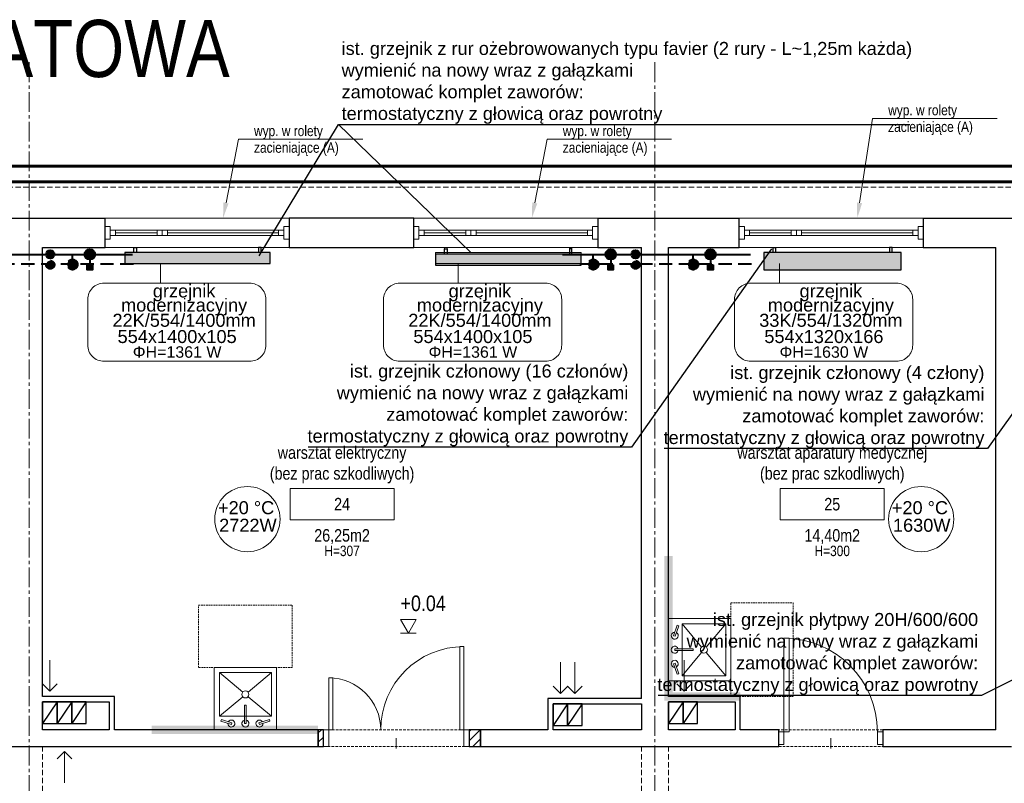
# Model space of a CAD drawing. Header units: millimetres. Extents: x 58673 to 77132, y 78327 to 116111.
# Tile 48 of 61: x 70455 to 71402, y 91438 to 92172. Entities that reach past the tile are written whole.
import ezdxf
from ezdxf import colors
from ezdxf.entities.mleader import LeaderData, LeaderLine
from ezdxf.enums import TextEntityAlignment as Align
from ezdxf.lldxf.tags import DXFTag
from ezdxf.math import Vec2, Vec3

# ---------------------------------------------------------------- set-up
doc = ezdxf.new("R2010")
doc.units = ezdxf.units.MM
doc.header["$MEASUREMENT"] = 0
for name, pattern in [('_xref_ACAD-LSN_dyspozytornia_PW_rzuty_14$0$CENTER2', [28.575, 19.05, -3.175, 3.175, -3.175]), ('_xref_ACAD-LSN_dyspozytornia_PW_rzuty_14$0$DASHED', [19.05, 12.7, -6.35]), ('_xref_ACAD-LSN_dyspozytornia_PW_rzuty_14$0$HIDDEN2', [4.7625, 3.175, -1.5875]), ('DASHED', [19.05, 12.7, -6.35])]:
    doc.linetypes.add(name, pattern=pattern)
doc.layers.get('0').update_dxf_attribs({"lineweight": 9})
doc.layers.get('Defpoints').update_dxf_attribs({"lineweight": 9})
for name, color, linetype, lineweight in [('_xref_ACAD-LSN_dyspozytornia_PW_rzuty_14$0$A drzwi aluminiowe', 250, 'Continuous', 9), ('_xref_ACAD-LSN_dyspozytornia_PW_rzuty_14$0$A drzwi płytowe', 250, 'Continuous', 9), ('_xref_ACAD-LSN_dyspozytornia_PW_rzuty_14$0$A hatch', 250, 'Continuous', 5), ('_xref_ACAD-LSN_dyspozytornia_PW_rzuty_14$0$A koty architektura', 250, 'Continuous', 9), ('_xref_ACAD-LSN_dyspozytornia_PW_rzuty_14$0$A okna wyposazenie', 250, 'Continuous', 9), ('_xref_ACAD-LSN_dyspozytornia_PW_rzuty_14$0$A okna zewnetrzne', 250, 'Continuous', 9), ('_xref_ACAD-LSN_dyspozytornia_PW_rzuty_14$0$A opis', 250, 'Continuous', 13), ('_xref_ACAD-LSN_dyspozytornia_PW_rzuty_14$0$A opis pom', 250, 'Continuous', 9), ('_xref_ACAD-LSN_dyspozytornia_PW_rzuty_14$0$A opis pom pow', 250, 'Continuous', 9), ('_xref_ACAD-LSN_dyspozytornia_PW_rzuty_14$0$A opis technologia', 250, 'Continuous', 13), ('_xref_ACAD-LSN_dyspozytornia_PW_rzuty_14$0$A widok wyżej', 250, '_xref_ACAD-LSN_dyspozytornia_PW_rzuty_14$0$DASHED', 9), ('_xref_ACAD-LSN_dyspozytornia_PW_rzuty_14$0$A wyposazenie sanitarne', 250, 'Continuous', 9), ('_xref_ACAD-LSN_dyspozytornia_PW_rzuty_14$0$A zakres', 250, 'Continuous', 13), ('_xref_ACAD-LSN_dyspozytornia_PW_rzuty_14$0$A-Wall', 250, 'Continuous', 25), ('_xref_ACAD-LSN_dyspozytornia_PW_rzuty_14$0$IS grzejniki', 8, 'Continuous', 9), ('_xref_ACAD-LSN_dyspozytornia_PW_rzuty_14$0$IS wentylacja kratki istniejace', 250, 'Continuous', 9), ('_xref_ACAD-LSN_dyspozytornia_PW_rzuty_14$0$S-Grid-Iden', 250, '_xref_ACAD-LSN_dyspozytornia_PW_rzuty_14$0$CENTER2', 9), ('FL_co_powrót', 5, 'DASHED', 40), ('FL_co_zasilanie', 1, 'Continuous', 40), ('FL_opis_co', 7, 'Continuous', 25), ('xref', 8, 'Continuous', 9)]:
    doc.layers.add(name, color=color, linetype=linetype, lineweight=lineweight)
doc.layers.add('_xref_ACAD-LSN_dyspozytornia_PW_rzuty_14$0$A fartuchy', color=250, linetype='_xref_ACAD-LSN_dyspozytornia_PW_rzuty_14$0$HIDDEN2', lineweight=18, transparency=0.3)
doc.layers.add('IS_Grzejnik_etykieta', color=7, linetype='Continuous', lineweight=5, true_color=0x000000)
doc.layers.add('IS_Room (Automatic)', color=7, linetype='Continuous', lineweight=5, true_color=0x000000)
doc.layers.add('IS_Grzejniki_Plan_rzut', color=7, linetype='SOLID', true_color=0x000000)
doc.styles.add('_xref_ACAD-LSN_dyspozytornia_PW_rzuty_14$0$Standard', font='ARIALN.TTF')
doc.styles.add('_xref_ACAD-LSN_dyspozytornia_PW_rzuty_14$0$STYL ASA', font='ARIALN.TTF')
doc.styles.add('Arial_____', font='arial.ttf')
doc.styles.get("Standard").update_dxf_attribs({"font": 'arial.ttf'})
tags = doc.linetypes.add('SOLID', pattern=[10, 10, 0]).pattern_tags.tags
tags[6:7] = [DXFTag(74, 4), DXFTag(75, 0), DXFTag(340, '0'), DXFTag(46, 0.0), DXFTag(50, 0.0), DXFTag(44, 0.0), DXFTag(45, 0.0)]
tags[4:5] = [DXFTag(74, 4), DXFTag(75, 0), DXFTag(340, '0'), DXFTag(46, 0.0), DXFTag(50, 0.0), DXFTag(44, 0.0), DXFTag(45, 0.0)]
doc.dimstyles.get("Standard").update_dxf_attribs({"dimtxt": 0.18, "dimasz": 0.18, "dimexe": 0.18, "dimexo": 0.0625, "dimgap": 0.09, "dimtad": 0, "dimtih": 1, "dimtoh": 1, "dimdec": 4, "dimzin": 0, "dimdsep": 46, "dimtxsty": 'Standard', "dimcen": 0.09, "dimadec": 0, "dimazin": 0, "dimtfac": 1, "dimtdec": 4, "dimtofl": 0, "dimtmove": 0, "dimatfit": 3, "dimfxl": 1, "dimtolj": 1, "dimtzin": 0, "dimarcsym": 0})

# ---------------------------------------------------------------- blocks, each defined once
blk = doc.blocks.new('_xref_ACAD-LSN_dyspozytornia_PW_rzuty_14$0$zlew porzadkowy 60x60')
for points in [[(30, 0), (30, -60), (-30, -60), (-30, 0)], [(-23.09, -9.91), (-12.97, -6.53), (-13.5, -4.93), (-23.63, -8.31)], [(-0.76, -23.82), (-0.76, -6), (0.93, -6), (0.93, -23.82)], [(23.09, -9.91), (12.97, -6.53), (13.5, -4.93), (23.62, -8.31)], [(25, -13), (25, -55), (-25, -55), (-25, -13)]]:
    blk.add_lwpolyline(points, close=True)
for points in [[(-16.42, -7.68, 7.861871), (-16.87, -6.06)], [(0.93, -9.24, 7.870046), (-0.76, -9.29)], [(16.87, -6.06, 7.861871), (16.42, -7.68)]]:
    blk.add_lwpolyline(points, format="xyb")
for points in [[(-25, -13), (-2.58, -31.83)], [(25, -13), (2.58, -31.83)], [(-2.58, -36.17), (-25, -55)], [(2.58, -36.17), (25, -55)]]:
    blk.add_lwpolyline(points)
blk.add_circle((0, -34), 3.38)
at = {"layer": 'Defpoints', "linetype": '_xref_ACAD-LSN_dyspozytornia_PW_rzuty_14$0$HIDDEN2', "ltscale": 0.5}
blk.add_lwpolyline([(-45, -60), (45, -60), (45, -120), (-45, -120)], close=True, dxfattribs=at)
blk = doc.blocks.new('_xref_ACAD-LSN_dyspozytornia_PW_rzuty_14$0$blok do okna')
for points in [[(28.5, 2.5), (33.5, 2.5), (33.5, -2.5), (28.5, -2.5)], [(33.5, 2.5), (38.5, 2.5), (38.5, -2.5), (33.5, -2.5)]]:
    blk.add_lwpolyline(points, close=True)
for points in [[(-78.5, 0), (28.5, 0)], [(38.5, 0), (78.5, 0)]]:
    blk.add_lwpolyline(points)
blk = doc.blocks.new('_xref_ACAD-LSN_dyspozytornia_PW_rzuty_14$0$rzedna_ARCH_UP')
at = {"color": 0, "linetype": 'ByBlock'}
blk.add_line((0.05, 0), (-0.05, 0), dxfattribs=at)
blk.add_lwpolyline([(0, 0), (0.05, 0.0866), (-0.05, 0.0866)], close=True, dxfattribs=at)
at = {"color": 0, "linetype": 'ByBlock', "style": '_xref_ACAD-LSN_dyspozytornia_PW_rzuty_14$0$STYL ASA'}
blk.add_attdef('PREFIX', text='', height=0.1, dxfattribs=at).set_placement((-0.0971, 0.1405), align=Align.RIGHT)
for tag, p in [('ELEVATION', (-0.05, 0.1405)), ('SUFFIX', (0.1279, 0))]:
    blk.add_attdef(tag, p, '', height=0.1, dxfattribs=at)
blk = doc.blocks.new('_xref_ACAD-LSN_dyspozytornia_PW_rzuty_14$0$tag wn')
blk.add_lwpolyline([(-25, -7.5), (25, -7.5), (25, 7.5), (-25, 7.5)], close=True)
at = {"style": '_xref_ACAD-LSN_dyspozytornia_PW_rzuty_14$0$STYL ASA'}
blk.add_attdef('ROOM:NO', text='', height=6, dxfattribs=at).set_placement((0, 0), align=Align.MIDDLE_CENTER)
at = {"layer": '_xref_ACAD-LSN_dyspozytornia_PW_rzuty_14$0$A opis pom pow', "style": '_xref_ACAD-LSN_dyspozytornia_PW_rzuty_14$0$STYL ASA'}
blk.add_attdef('ROOM:AREA', text='', height=6, dxfattribs=at).set_placement((0, -15), align=Align.MIDDLE_CENTER)
blk = doc.blocks.new('_xref_ACAD-LSN_dyspozytornia_PW_rzuty_14$0$środek')
blk.add_line((0, 0), (0, -10))
blk = doc.blocks.new('zawór ts')
h = blk.add_hatch(color=256)
h.paths.add_polyline_path([(5, 0, 1), (-5, 0)])
edge = h.paths.add_edge_path()
edge.add_spline(control_points=[(-3.23, -3.82), (-1.08, -3.82), (1.08, -3.82), (3.23, -3.82)], knot_values=[0.691218, 0.691218, 0.691218, 0.691218, 0.820959, 0.820959, 0.820959, 0.820959], degree=3, periodic=0)
edge.add_arc((0, 0), 5, 310.18586, 360)
edge.add_line((5, 0), (-5, 0))
edge.add_arc((0, 0), 5, 180, 229.81414)
edge = h.paths.add_edge_path()
edge.add_spline(control_points=[(3.23, -3.82), (1.08, -3.82), (-1.08, -3.82), (-3.23, -3.82)], knot_values=[0.691218, 0.691218, 0.691218, 0.691218, 0.820959, 0.820959, 0.820959, 0.820959], degree=3, periodic=0)
edge.add_arc((0, 0), 5, 229.81414, 270)
edge.add_arc((0, 0), 5, 270, 310.18586)
blk.add_hatch(color=256).paths.add_polyline_path([(2.5, -15), (2.5, -10), (-2.5, -10), (-2.5, -15)])
at = {"linetype": 'ByBlock', "lineweight": -2}
blk.add_lwpolyline([(2.5, -10), (2.5, -15), (-2.5, -15), (-2.5, -10)], close=True, dxfattribs=at)
blk.add_polyline3d([(0, -5, 0), (0, -10, 0)], dxfattribs=at)
blk.add_circle((0, 0), 5, dxfattribs=at)
blk = doc.blocks.new('zawór p')
at = {"linetype": 'ByBlock', "lineweight": -2}
h = blk.add_hatch(color=256, dxfattribs=at)
h.paths.add_polyline_path([(-4.93, 0.83), (4.93, 0.83, 0.366406), (0, 5, 0.366406)])
h.paths.add_polyline_path([(4.98, -0.42), (-4.98, -0.42, 0.919375)])
h.paths.add_polyline_path([(5, 0, 0.041508), (4.93, 0.83), (-4.93, 0.83, 0.062557), (-4.98, -0.42), (4.98, -0.42, 0.020994)])
blk.add_polyline3d([(0, 5, 0), (0, 10, 0)], dxfattribs=at)
blk.add_circle((0, 0), 5, dxfattribs=at)
blk = doc.blocks.new('_xref_ACAD-LSN_dyspozytornia_PW_rzuty_14')
at = {"layer": '_xref_ACAD-LSN_dyspozytornia_PW_rzuty_14$0$A hatch', "linetype": 'Continuous', "lineweight": 5}
h = blk.add_hatch(dxfattribs=at)
h.set_pattern_fill('ANSI31', color=256, scale=2, style=0)
h.set_pattern_definition([(45, (0, 0), (-4.49012806, 4.49012806), [])])
h.paths.add_polyline_path([(70897.83, 91473.22), (70897.83, 91489.22), (70886.83, 91489.22), (70886.83, 91473.22)], flags=0)
h.paths.add_polyline_path([(70746.83, 91473.22), (70746.83, 91489.22), (70741.83, 91489.22), (70741.83, 91473.22)], flags=0)
at = {"layer": '_xref_ACAD-LSN_dyspozytornia_PW_rzuty_14$0$A drzwi aluminiowe', "linetype": 'Continuous', "lineweight": 9}
for points in [[(70881.83, 91489.22), (70877.83, 91489.22), (70877.83, 91569.22), (70881.83, 91569.22)], [(70751.83, 91539.22), (70755.83, 91539.22), (70755.83, 91489.22), (70751.83, 91489.22)]]:
    blk.add_lwpolyline(points, close=True, dxfattribs=at)
at = {"layer": '_xref_ACAD-LSN_dyspozytornia_PW_rzuty_14$0$A drzwi aluminiowe', "linetype": 'Continuous', "lineweight": 9, "ltscale": 0.2}
for points in [[(70751.83, 91473.22), (70746.83, 91473.22), (70746.83, 91489.22), (70751.83, 91489.22)], [(70881.83, 91473.22), (70886.83, 91473.22), (70886.83, 91489.22), (70881.83, 91489.22)]]:
    blk.add_lwpolyline(points, close=True, dxfattribs=at)
at = {"layer": '_xref_ACAD-LSN_dyspozytornia_PW_rzuty_14$0$A drzwi aluminiowe', "linetype": 'Continuous', "lineweight": 9, "ltscale": 0.2, "extrusion": (0, 0, -1)}
blk.add_arc((-70881.83, 91489.22), 80, 0, 90, dxfattribs=at)
at = {"layer": '_xref_ACAD-LSN_dyspozytornia_PW_rzuty_14$0$A drzwi aluminiowe', "linetype": 'Continuous', "lineweight": 9, "ltscale": 0.2}
blk.add_arc((70751.83, 91489.22), 50, 0, 90, dxfattribs=at)
at = {"layer": '_xref_ACAD-LSN_dyspozytornia_PW_rzuty_14$0$A drzwi płytowe', "linetype": 'Continuous', "lineweight": 9}
blk.add_lwpolyline([(71189.68, 91487.22), (71194.68, 91487.22), (71194.68, 91577.22), (71189.68, 91577.22)], close=True, dxfattribs=at)
at = {"layer": '_xref_ACAD-LSN_dyspozytornia_PW_rzuty_14$0$A drzwi płytowe', "linetype": 'Continuous', "lineweight": 9, "ltscale": 0.2}
for points in [[(71189.68, 91475.22), (71184.68, 91475.22), (71184.68, 91487.22), (71189.68, 91487.22)], [(71279.68, 91475.22), (71284.68, 91475.22), (71284.68, 91487.22), (71279.68, 91487.22)]]:
    blk.add_lwpolyline(points, close=True, dxfattribs=at)
blk.add_arc((71189.68, 91487.22), 90, 0, 90, dxfattribs=at)
at = {"layer": '_xref_ACAD-LSN_dyspozytornia_PW_rzuty_14$0$A fartuchy', "ltscale": 1.25, "const_width": 8}
for points in [[(71147.68, 91521.22), (71078.68, 91521.22), (71078.68, 91656.22)], [(70741.68, 91489.22), (70581.68, 91489.22)]]:
    blk.add_lwpolyline(points, dxfattribs=at)
at = {"layer": '_xref_ACAD-LSN_dyspozytornia_PW_rzuty_14$0$A okna zewnetrzne', "linetype": 'Continuous', "lineweight": 9}
for p, q in [((70713.68, 91981.22), (70536.68, 91981.22)), ((71010.68, 91981.22), (70833.68, 91981.22)), ((71323.68, 91981.22), (71146.68, 91981.22)), ((70546.68, 91964.72), (70546.68, 91969.72)), ((70703.68, 91964.72), (70703.68, 91969.72)), ((70843.68, 91964.72), (70843.68, 91969.72)), ((71000.68, 91964.72), (71000.68, 91969.72)), ((71156.68, 91964.72), (71156.68, 91969.72)), ((71313.68, 91964.72), (71313.68, 91969.72)), ((70713.68, 91953.22), (70536.68, 91953.22)), ((71010.68, 91953.22), (70833.68, 91953.22)), ((71323.68, 91953.22), (71146.68, 91953.22))]:
    blk.add_line(p, q, dxfattribs=at)
for points in [[(70541.68, 91973.22), (70536.68, 91973.22), (70536.68, 91961.22), (70541.68, 91961.22)], [(70708.68, 91973.22), (70713.68, 91973.22), (70713.68, 91961.22), (70708.68, 91961.22)], [(70838.68, 91973.22), (70833.68, 91973.22), (70833.68, 91961.22), (70838.68, 91961.22)], [(71005.68, 91973.22), (71010.68, 91973.22), (71010.68, 91961.22), (71005.68, 91961.22)], [(71151.68, 91973.22), (71146.68, 91973.22), (71146.68, 91961.22), (71151.68, 91961.22)], [(71318.68, 91973.22), (71323.68, 91973.22), (71323.68, 91961.22), (71318.68, 91961.22)], [(70708.68, 91964.72), (70708.68, 91969.72), (70541.68, 91969.72), (70541.68, 91964.72)], [(71005.68, 91964.72), (71005.68, 91969.72), (70838.68, 91969.72), (70838.68, 91964.72)], [(71318.68, 91964.72), (71318.68, 91969.72), (71151.68, 91969.72), (71151.68, 91964.72)]]:
    blk.add_lwpolyline(points, close=True, dxfattribs=at)
at = {"layer": '_xref_ACAD-LSN_dyspozytornia_PW_rzuty_14$0$A widok wyżej', "linetype": '_xref_ACAD-LSN_dyspozytornia_PW_rzuty_14$0$DASHED', "lineweight": 9, "ltscale": 0.2}
for p, q in [((70713.68, 91981.22), (70536.68, 91981.22)), ((71010.68, 91981.22), (70833.68, 91981.22)), ((71323.68, 91981.22), (71146.68, 91981.22)), ((70536.68, 91953.22), (70713.68, 91953.22)), ((70833.68, 91953.22), (71010.68, 91953.22)), ((71146.68, 91953.22), (71323.68, 91953.22)), ((70886.83, 91489.22), (70746.83, 91489.22)), ((71284.68, 91489.22), (71184.68, 91489.22)), ((71184.68, 91489.22), (71184.68, 91473.22)), ((71284.68, 91489.22), (71184.68, 91489.22)), ((71284.68, 91473.22), (71284.68, 91489.22)), ((70746.83, 91473.22), (70886.83, 91473.22)), ((71184.68, 91473.22), (71284.68, 91473.22)), ((71184.68, 91473.22), (71284.68, 91473.22))]:
    blk.add_line(p, q, dxfattribs=at)
at = {"layer": '_xref_ACAD-LSN_dyspozytornia_PW_rzuty_14$0$A widok wyżej', "ltscale": 0.4}
for points in [[(65352.68, 92011.22), (72855.68, 92011.22)], [(70476.68, 91270.22), (70476.68, 91473.22)], [(71052.68, 91270.22), (71052.68, 91473.22)], [(71078.68, 91270.22), (71078.68, 91473.22)]]:
    blk.add_lwpolyline(points, dxfattribs=at)
at = {"layer": '_xref_ACAD-LSN_dyspozytornia_PW_rzuty_14$0$A zakres', "linetype": '_xref_ACAD-LSN_dyspozytornia_PW_rzuty_14$0$DASHED', "transparency": 33554623, "const_width": 3}
for points in [[(67446.18, 92031.22), (67446.18, 90639.22), (72869.68, 90639.22), (72869.68, 92031.22)], [(69888.68, 91499.22), (69888.68, 92016.22), (72859.68, 92016.22), (72859.68, 90654.22), (70481.68, 90654.22), (70481.68, 91280.38), (70101.18, 91280.22), (70101.18, 91499.22)]]:
    blk.add_lwpolyline(points, close=True, dxfattribs=at)
at = {"layer": '_xref_ACAD-LSN_dyspozytornia_PW_rzuty_14$0$A-Wall', "linetype": 'Continuous', "lineweight": 25}
for p, q in [((70414.68, 91981.22), (70536.68, 91981.22)), ((70536.68, 91953.22), (70536.68, 91981.22)), ((70833.68, 91981.22), (70713.68, 91981.22)), ((70713.68, 91981.22), (70713.68, 91953.22)), ((70833.68, 91953.22), (70833.68, 91981.22)), ((71010.68, 91981.22), (71146.68, 91981.22)), ((71010.68, 91981.22), (71010.68, 91953.22)), ((71146.68, 91953.22), (71146.68, 91981.22)), ((71323.68, 91981.22), (71446.68, 91981.22)), ((71323.68, 91981.22), (71323.68, 91953.22)), ((70476.68, 91953.22), (70536.68, 91953.22)), ((70476.68, 91521.22), (70476.68, 91953.22)), ((70713.68, 91953.22), (70833.68, 91953.22)), ((71010.68, 91953.22), (71052.68, 91953.22)), ((71052.68, 91519.22), (71052.68, 91953.22)), ((71078.68, 91953.22), (71146.68, 91953.22)), ((71078.68, 91521.22), (71078.68, 91953.22)), ((71323.68, 91953.22), (71393.68, 91953.22)), ((71393.68, 91489.22), (71393.68, 91953.22)), ((70545.68, 91521.22), (70476.68, 91521.22)), ((70545.68, 91489.22), (70545.68, 91521.22)), ((70962.68, 91519.22), (70962.68, 91489.22)), ((71052.68, 91519.22), (70962.68, 91519.22)), ((71147.68, 91521.22), (71078.68, 91521.22)), ((71147.68, 91489.22), (71147.68, 91521.22)), ((70476.68, 91489.22), (70476.68, 91516.22)), ((70476.68, 91516.22), (70540.68, 91516.22)), ((70540.68, 91516.22), (70540.68, 91489.22)), ((70967.68, 91489.22), (70967.68, 91514.22)), ((70967.68, 91514.22), (71052.68, 91514.22)), ((71052.68, 91514.22), (71052.68, 91489.22)), ((71078.68, 91489.22), (71078.68, 91516.22)), ((71078.68, 91516.22), (71142.68, 91516.22)), ((71142.68, 91516.22), (71142.68, 91489.22)), ((70540.68, 91489.22), (70476.68, 91489.22)), ((70741.68, 91489.22), (70545.68, 91489.22)), ((70741.68, 91473.22), (70741.68, 91489.22)), ((70746.83, 91489.22), (70741.83, 91489.22)), ((70741.83, 91489.22), (70741.83, 91473.22)), ((70746.83, 91473.22), (70746.83, 91489.22)), ((70897.83, 91489.22), (70886.83, 91489.22)), ((70886.83, 91489.22), (70886.83, 91473.22)), ((70897.68, 91489.22), (70897.68, 91473.22)), ((70962.68, 91489.22), (70897.68, 91489.22)), ((70897.83, 91473.22), (70897.83, 91489.22)), ((71052.68, 91489.22), (70967.68, 91489.22)), ((71142.68, 91489.22), (71078.68, 91489.22)), ((71184.68, 91489.22), (71147.68, 91489.22)), ((71184.68, 91473.22), (71184.68, 91489.22)), ((71393.68, 91489.22), (71284.68, 91489.22)), ((71284.68, 91489.22), (71284.68, 91473.22)), ((70338.68, 91473.22), (70741.68, 91473.22)), ((70741.83, 91473.22), (70746.83, 91473.22)), ((70886.83, 91473.22), (70897.83, 91473.22)), ((70897.68, 91473.22), (71184.68, 91473.22)), ((71284.68, 91473.22), (71408.68, 91473.22))]:
    blk.add_line(p, q, dxfattribs=at)
at = {"layer": '_xref_ACAD-LSN_dyspozytornia_PW_rzuty_14$0$A-Wall'}
for points in [[(70476.68, 91495.22), (70490.68, 91495.22), (70490.68, 91516.22), (70476.68, 91516.22)], [(70490.68, 91495.22), (70504.68, 91495.22), (70504.68, 91516.22), (70490.68, 91516.22)], [(70504.68, 91495.22), (70518.68, 91495.22), (70518.68, 91516.22), (70504.68, 91516.22)], [(70967.68, 91493.22), (70981.68, 91493.22), (70981.68, 91514.22), (70967.68, 91514.22)], [(70981.68, 91493.22), (70995.68, 91493.22), (70995.68, 91514.22), (70981.68, 91514.22)], [(71078.68, 91495.22), (71092.68, 91495.22), (71092.68, 91516.22), (71078.68, 91516.22)], [(71092.68, 91495.22), (71106.68, 91495.22), (71106.68, 91516.22), (71092.68, 91516.22)]]:
    blk.add_lwpolyline(points, close=True, dxfattribs=at)
for points in [[(70490.68, 91516.22), (70476.68, 91495.22)], [(70504.68, 91516.22), (70490.68, 91495.22)], [(70518.68, 91516.22), (70504.68, 91495.22)], [(70981.68, 91514.22), (70967.68, 91493.22)], [(70995.68, 91514.22), (70981.68, 91493.22)], [(71092.68, 91516.22), (71078.68, 91495.22)], [(71106.68, 91516.22), (71092.68, 91495.22)]]:
    blk.add_lwpolyline(points, dxfattribs=at)
at = {"layer": '_xref_ACAD-LSN_dyspozytornia_PW_rzuty_14$0$IS grzejniki'}
for p, q in [((70564.35, 91948.22), (70564.35, 91953.22)), ((70564.35, 91953.22), (70566.85, 91953.22)), ((70566.85, 91953.22), (70566.85, 91948.22)), ((70686.85, 91953.22), (70684.35, 91953.22)), ((70684.35, 91953.22), (70684.35, 91948.22)), ((70686.85, 91948.22), (70686.85, 91953.22)), ((70863.31, 91948.22), (70863.31, 91953.22)), ((70863.31, 91953.22), (70865.81, 91953.22)), ((70865.81, 91953.22), (70865.81, 91948.22)), ((70985.81, 91953.22), (70983.31, 91953.22)), ((70983.31, 91953.22), (70983.31, 91948.22)), ((70985.81, 91948.22), (70985.81, 91953.22)), ((71179.21, 91948.22), (71179.21, 91953.22)), ((71179.21, 91953.22), (71181.71, 91953.22)), ((71181.71, 91953.22), (71181.71, 91948.22)), ((71293.71, 91953.22), (71291.21, 91953.22)), ((71291.21, 91953.22), (71291.21, 91948.22)), ((71293.71, 91948.22), (71293.71, 91953.22)), ((70695.6, 91948.22), (70555.6, 91948.22)), ((70555.6, 91948.22), (70555.6, 91937.72)), ((70695.6, 91937.72), (70695.6, 91948.22)), ((70994.56, 91948.22), (70854.56, 91948.22)), ((70854.56, 91948.22), (70854.56, 91937.72)), ((70994.56, 91937.72), (70994.56, 91948.22)), ((71302.46, 91948.22), (71170.46, 91948.22)), ((71170.46, 91948.22), (71170.46, 91931.62)), ((71302.46, 91931.62), (71302.46, 91948.22)), ((70555.6, 91937.72), (70695.6, 91937.72)), ((70854.56, 91937.72), (70994.56, 91937.72)), ((71170.46, 91931.62), (71302.46, 91931.62))]:
    blk.add_line(p, q, dxfattribs=at)
at = {"layer": '_xref_ACAD-LSN_dyspozytornia_PW_rzuty_14$0$IS wentylacja kratki istniejace'}
for points in [[(70483.68, 91526.22), (70483.68, 91556.22)], [(71093.68, 91526.22), (71093.68, 91556.22)], [(70974.68, 91524.22), (70974.68, 91554.22)], [(70988.68, 91524.22), (70988.68, 91554.22)], [(70476.61, 91533.29), (70483.68, 91526.22), (70490.76, 91533.29)], [(70967.61, 91531.29), (70974.68, 91524.22), (70981.76, 91531.29)], [(70981.61, 91531.29), (70988.68, 91524.22), (70995.76, 91531.29)], [(71086.61, 91533.29), (71093.68, 91526.22), (71100.76, 91533.29)], [(70490.61, 91461.15), (70497.68, 91468.22), (70504.76, 91461.15)], [(70497.68, 91468.22), (70497.68, 91438.22)]]:
    blk.add_lwpolyline(points, dxfattribs=at)
at = {"layer": '_xref_ACAD-LSN_dyspozytornia_PW_rzuty_14$0$S-Grid-Iden'}
for points in [[(70463.68, 92131.22), (70463.68, 90539.22)], [(71065.68, 92131.22), (71065.68, 90539.22)]]:
    blk.add_lwpolyline(points, dxfattribs=at)
at = {"layer": '_xref_ACAD-LSN_dyspozytornia_PW_rzuty_14$0$A drzwi aluminiowe', "linetype": 'Continuous', "lineweight": 9, "ltscale": 0.2, "extrusion": (0, 0, -1), "zscale": -1}
blk.add_blockref('_xref_ACAD-LSN_dyspozytornia_PW_rzuty_14$0$środek', (-70816.83, 91481.22), dxfattribs=at)
at = {"layer": '_xref_ACAD-LSN_dyspozytornia_PW_rzuty_14$0$A drzwi płytowe', "linetype": 'Continuous', "lineweight": 9, "ltscale": 0.2}
blk.add_blockref('_xref_ACAD-LSN_dyspozytornia_PW_rzuty_14$0$środek', (71234.68, 91481.22), dxfattribs=at)
at = {"layer": '_xref_ACAD-LSN_dyspozytornia_PW_rzuty_14$0$A koty architektura', "linetype": 'Continuous', "lineweight": 9, "xscale": 150, "yscale": 150, "zscale": 150}
blk.add_blockref('_xref_ACAD-LSN_dyspozytornia_PW_rzuty_14$0$rzedna_ARCH_UP', (70828.43, 91582.3, 4), dxfattribs=at).add_auto_attribs({'ELEVATION': '+0.04'})
at = {"layer": '_xref_ACAD-LSN_dyspozytornia_PW_rzuty_14$0$A okna zewnetrzne', "linetype": 'Continuous', "lineweight": 9, "rotation": 180}
for p in [(70625.18, 91967.22), (70922.18, 91967.22), (71235.18, 91967.22)]:
    blk.add_blockref('_xref_ACAD-LSN_dyspozytornia_PW_rzuty_14$0$blok do okna', p, dxfattribs=at)
at = {"layer": '_xref_ACAD-LSN_dyspozytornia_PW_rzuty_14$0$A opis pom', "linetype": 'Continuous', "lineweight": 9, "xscale": 2, "yscale": 2, "zscale": 2}
for p, values in [((70764.68, 91706.22), {'ROOM:NO': '24', 'ROOM:AREA': '26,25m2'}), ((71236.18, 91706.22), {'ROOM:NO': '25', 'ROOM:AREA': '14,40m2'})]:
    blk.add_blockref('_xref_ACAD-LSN_dyspozytornia_PW_rzuty_14$0$tag wn', p, dxfattribs=at).add_auto_attribs(values)
at = {"layer": '_xref_ACAD-LSN_dyspozytornia_PW_rzuty_14$0$A wyposazenie sanitarne'}
for p, rotation in [((71078.68, 91566.22), 89.99999999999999), ((70671.68, 91489.22), 180)]:
    blk.add_blockref('_xref_ACAD-LSN_dyspozytornia_PW_rzuty_14$0$zlew porzadkowy 60x60', p, dxfattribs=dict(at, rotation=rotation))
at = {"layer": '_xref_ACAD-LSN_dyspozytornia_PW_rzuty_14$0$A opis', "linetype": 'Continuous', "lineweight": 9, "char_height": 10, "attachment_point": 5, "style": '_xref_ACAD-LSN_dyspozytornia_PW_rzuty_14$0$Standard'}
for s, insert in [('\\A1;\\pxqc;H=307', (70764.68, 91661.22)), ('\\A1;\\pxqc;H=300', (71236.18, 91661.22))]:
    blk.add_mtext_dynamic_manual_height_columns(s, width=72.7481, gutter_width=1, heights=[0], dxfattribs=dict(at, insert=insert))
at = {"layer": '_xref_ACAD-LSN_dyspozytornia_PW_rzuty_14$0$A opis technologia', "char_height": 12, "attachment_point": 8, "style": '_xref_ACAD-LSN_dyspozytornia_PW_rzuty_14$0$STYL ASA'}
for s, width, insert in [('warsztat elektryczny\\P(bez prac szkodliwych)', 152.2623, (70764.68, 91726.22)), ('warsztat aparatury medycznej\\P(bez prac szkodliwych)', 200.4019, (71236.18, 91726.22))]:
    blk.add_mtext_dynamic_manual_height_columns(s, width=width, gutter_width=1, heights=[0], dxfattribs=dict(at, insert=insert))
at = {"layer": '_xref_ACAD-LSN_dyspozytornia_PW_rzuty_14$0$A zakres', "linetype": '_xref_ACAD-LSN_dyspozytornia_PW_rzuty_14$0$DASHED', "transparency": 33554623, "insert": (69893.68, 92116.22), "char_height": 55, "attachment_point": 7, "style": '_xref_ACAD-LSN_dyspozytornia_PW_rzuty_14$0$STYL ASA'}
blk.add_mtext_dynamic_manual_height_columns('\\pxql;STREFA WARSZTATOWA', width=961.7996, gutter_width=1, heights=[0], dxfattribs=at)
at = {"layer": '_xref_ACAD-LSN_dyspozytornia_PW_rzuty_14$0$A okna wyposazenie', "linetype": 'Continuous', "lineweight": 9}
ml = blk.add_multileader_mtext('Standard', dxfattribs=at)
ml.set_content('wyp. w rolety zacieniające (A)', color=256, style='_xref_ACAD-LSN_dyspozytornia_PW_rzuty_14$0$STYL ASA')
ml.set_leader_properties()
ml.build(insert=Vec2(0, 0))
ml.multileader.update_dxf_attribs({"text_left_attachment_type": 6, "text_right_attachment_type": 6, "dogleg_length": 3, "arrow_head_size": 15})
ctx = ml.context
ctx.base_point, ctx.char_height, ctx.arrow_head_size, ctx.landing_gap_size, ctx.plane_origin = Vec3(71280, 92077.3), 10, 15, 10, Vec3(70995.81, 92550.69)
ctx.left_attachment, ctx.right_attachment = 6, 6
notes = []
notes.append((ctx, [(0, (1, 1, 0), (71275.01, 92077.31), (1, 0), 4.99, [(0, [(71260.18, 91981.22)], 0, [])])]))
ctx.mtext.insert, ctx.mtext.width, ctx.mtext.line_spacing_factor, ctx.mtext.flow_direction = Vec3(71290, 92090.24), 103.629, 0.96, 5
ml = blk.add_multileader_mtext('Standard', dxfattribs=at)
ml.set_content('wyp. w rolety zacieniające (A)', color=256, style='_xref_ACAD-LSN_dyspozytornia_PW_rzuty_14$0$STYL ASA')
ml.set_leader_properties()
ml.build(insert=Vec2(0, 0))
ml.multileader.update_dxf_attribs({"text_left_attachment_type": 6, "text_right_attachment_type": 6, "dogleg_length": 3, "arrow_head_size": 15})
ctx = ml.context
ctx.base_point, ctx.char_height, ctx.arrow_head_size, ctx.landing_gap_size, ctx.plane_origin = Vec3(70670, 92057.3), 10, 15, 10, Vec3(70385.81, 92550.69)
ctx.left_attachment, ctx.right_attachment = 6, 6
notes.append((ctx, [(0, (1, 1, 0), (70665.01, 92057.31), (1, 0), 4.99, [(0, [(70650.18, 91981.22)], 0, [])])]))
ctx.mtext.insert, ctx.mtext.width, ctx.mtext.line_spacing_factor, ctx.mtext.flow_direction = Vec3(70680, 92070.24), 103.629, 0.96, 5
ml = blk.add_multileader_mtext('Standard', dxfattribs=at)
ml.set_content('wyp. w rolety zacieniające (A)', color=256, style='_xref_ACAD-LSN_dyspozytornia_PW_rzuty_14$0$STYL ASA')
ml.set_leader_properties()
ml.build(insert=Vec2(0, 0))
ml.multileader.update_dxf_attribs({"text_left_attachment_type": 6, "text_right_attachment_type": 6, "dogleg_length": 3, "arrow_head_size": 15})
ctx = ml.context
ctx.base_point, ctx.char_height, ctx.arrow_head_size, ctx.landing_gap_size, ctx.plane_origin = Vec3(70967, 92057.3), 10, 15, 10, Vec3(70682.81, 92550.69)
ctx.left_attachment, ctx.right_attachment = 6, 6
notes.append((ctx, [(0, (1, 1, 0), (70962.01, 92057.31), (1, 0), 4.99, [(0, [(70947.18, 91981.22)], 0, [])])]))
ctx.mtext.insert, ctx.mtext.width, ctx.mtext.line_spacing_factor, ctx.mtext.flow_direction = Vec3(70977, 92070.24), 103.629, 0.96, 5
for ctx, leaders in notes:
    for number, flags, end, landing, length, lines in leaders:
        leader = LeaderData()
        leader.index, (leader.has_last_leader_line, leader.has_dogleg_vector, leader.attachment_direction) = number, flags
        leader.last_leader_point, leader.dogleg_vector, leader.dogleg_length = Vec3(end), Vec3(landing), length
        for number, points, colour, breaks in lines:
            line = LeaderLine()
            line.index, line.vertices, line.color, line.breaks = number, Vec3.list(points), colors.encode_raw_color(colour), breaks
            leader.lines.append(line)
        ctx.leaders.append(leader)

msp = doc.modelspace()

# ---------------------------------------------------------------- block references
at = {"layer": 'xref'}
msp.add_blockref('_xref_ACAD-LSN_dyspozytornia_PW_rzuty_14', (0, 0), dxfattribs=at)

# ---------------------------------------------------------------- next in the draw order: hatches: boundary and pattern name
at = {"layer": 'FL_co_powrót'}
for points in [[(70480, 91936.507, -1), (70488, 91936.507, -1)], [(71043, 91936.5, -1), (71051, 91936.5, -1)]]:
    msp.add_hatch(color=256, dxfattribs=at).paths.add_polyline_path(points)
at = {"layer": 'FL_co_zasilanie'}
for points in [[(70480, 91946.507, -1), (70488, 91946.507, -1)], [(71043, 91946.5, -1), (71051, 91946.5, -1)]]:
    msp.add_hatch(color=256, dxfattribs=at).paths.add_polyline_path(points)
at = {"layer": 'IS_Grzejniki_Plan_rzut'}
for points in [[(70695.6, 91948.22), (70555.6, 91948.22), (70555.6, 91937.72), (70695.6, 91937.72)], [(70994.56, 91946.67), (70854.56, 91946.67), (70854.56, 91936.17), (70994.56, 91936.17)], [(71302.46, 91948.22), (71170.46, 91948.22), (71170.46, 91931.62), (71302.46, 91931.62)]]:
    msp.add_hatch(color=8, dxfattribs=at).paths.add_polyline_path(points)

# ---------------------------------------------------------------- next in the draw order: linework, layer by layer
at = {"layer": 'FL_co_powrót'}
for p, q in [((70564, 91936.944), (70397.5, 91936.944)), ((71158.5, 91936.944), (70992, 91936.944))]:
    msp.add_line(p, q, dxfattribs=at)
for centre in [(70484, 91936.507), (71047, 91936.5)]:
    msp.add_circle(centre, 4, dxfattribs=at)
at = {"layer": 'FL_co_zasilanie'}
for p, q in [((70382.145, 91946.507), (70563, 91946.507)), ((70976.645, 91946.507), (71157.5, 91946.507))]:
    msp.add_line(p, q, dxfattribs=at)
for centre in [(70484, 91946.507), (71047, 91946.5)]:
    msp.add_circle(centre, 4, dxfattribs=at)
at = {"layer": 'FL_opis_co'}
msp.add_line((70761.1, 92071.375), (70888.5, 91948.22), dxfattribs=at)
at = {"layer": 'IS_Grzejnik_etykieta'}
for p, q in [((70589.985, 91918.738), (70589.985, 91937.72)), ((70876.298, 91918.738), (70876.298, 91937.72)), ((71185.516, 91918.738), (71185.516, 91937.72))]:
    msp.add_line(p, q, dxfattribs=at)
for points in [[(70535.635, 91843.65), (70675.848, 91843.65, 0.4142136), (70691.473, 91859.275), (70691.473, 91903.113, 0.4142136), (70675.848, 91918.738), (70535.635, 91918.738, 0.4142136), (70520.01, 91903.113), (70520.01, 91859.275, 0.4142136)], [(70820.135, 91843.65), (70960.348, 91843.65, 0.4142136), (70975.973, 91859.275), (70975.973, 91903.113, 0.4142136), (70960.348, 91918.738), (70820.135, 91918.738, 0.4142136), (70804.51, 91903.113), (70804.51, 91859.275, 0.4142136)], [(71157.735, 91843.65), (71297.948, 91843.65, 0.4142136), (71313.573, 91859.275), (71313.573, 91903.113, 0.4142136), (71297.948, 91918.738), (71157.735, 91918.738, 0.4142136), (71142.11, 91903.113), (71142.11, 91859.275, 0.4142136)]]:
    msp.add_lwpolyline(points, format="xyb", close=True, dxfattribs=at)
at = {"layer": 'IS_Grzejniki_Plan_rzut', "lineweight": 30}
for p, q in [((70564.35, 91948.22), (70564.35, 91953.22)), ((70564.35, 91953.22), (70566.85, 91953.22)), ((70566.85, 91953.22), (70566.85, 91948.22)), ((70686.85, 91953.22), (70684.35, 91953.22)), ((70684.35, 91953.22), (70684.35, 91948.22)), ((70686.85, 91948.22), (70686.85, 91953.22)), ((71179.21, 91948.22), (71179.21, 91953.22)), ((71179.21, 91953.22), (71181.71, 91953.22)), ((71181.71, 91953.22), (71181.71, 91948.22)), ((71293.71, 91953.22), (71291.21, 91953.22)), ((71291.21, 91953.22), (71291.21, 91948.22)), ((71293.71, 91948.22), (71293.71, 91953.22)), ((70695.6, 91948.22), (70555.6, 91948.22)), ((70555.6, 91948.22), (70555.6, 91937.72)), ((70695.6, 91937.72), (70695.6, 91948.22)), ((70695.6, 91948.22), (70695.6, 91948.22)), ((70994.56, 91946.67), (70854.56, 91946.67)), ((70854.56, 91946.67), (70854.56, 91936.17)), ((70863.31, 91946.67), (70863.31, 91951.67)), ((70863.31, 91951.67), (70865.81, 91951.67)), ((70865.81, 91951.67), (70865.81, 91946.67)), ((70985.81, 91951.67), (70983.31, 91951.67)), ((70983.31, 91951.67), (70983.31, 91946.67)), ((70985.81, 91946.67), (70985.81, 91951.67)), ((70994.56, 91936.17), (70994.56, 91946.67)), ((70994.56, 91946.67), (70994.56, 91946.67)), ((71302.46, 91948.22), (71170.46, 91948.22)), ((71170.46, 91948.22), (71170.46, 91931.62)), ((71302.46, 91931.62), (71302.46, 91948.22)), ((71302.46, 91948.22), (71302.46, 91948.22)), ((70555.6, 91937.72), (70695.6, 91937.72)), ((70854.56, 91936.17), (70994.56, 91936.17)), ((71170.46, 91931.62), (71302.46, 91931.62))]:
    msp.add_line(p, q, dxfattribs=at)
at = {"layer": 'IS_Room (Automatic)'}
for centre in [(70673.61, 91691.821), (71321.722, 91691.821)]:
    msp.add_circle(centre, 31.395, dxfattribs=at)

# ---------------------------------------------------------------- next in the draw order: block references
at = {"layer": 'FL_co_powrót'}
for p in [(70505.296, 91936.742), (71006.296, 91936.742), (71102.296, 91936.742)]:
    msp.add_blockref('zawór p', p, dxfattribs=at)
at = {"layer": 'FL_co_zasilanie'}
for p in [(70522.056, 91946.507), (71023.056, 91946.507), (71119.056, 91946.507)]:
    msp.add_blockref('zawór ts', p, dxfattribs=at)

# ---------------------------------------------------------------- next in the draw order: texts
at = {"layer": 'FL_opis_co', "char_height": 12.5}
for s, insert, attachment_point in [('\\fArial|b0|i0|c238;ist. grzejnik z rur ożebrowowanych typu favier (2 rury - L~1,25m każda) \\Pwymienić na nowy wraz z gałązkami \\Pzamotować komplet zaworów: \\Ptermostatyczny z głowicą oraz powrotny', (70764.225, 92072), 7), ('\\fArial|b0|i0|c238;ist. grzejnik członowy (16 członów)\\Pwymienić na nowy wraz z gałązkami \\Pzamotować komplet zaworów: \\Ptermostatyczny z głowicą oraz powrotny', (71040.034, 91761.75), 9), ('\\fArial|b0|i0|c238;ist. grzejnik członowy (4 człony)\\Pwymienić na nowy wraz z gałązkami \\Pzamotować komplet zaworów: \\Ptermostatyczny z głowicą oraz powrotny', (71382.534, 91760.25), 9), ('\\fArial|b0|i0|c238;ist. grzejnik płytpwy 20H/600/600\\Pwymienić na nowy wraz z gałązkami \\Pzamotować komplet zaworów: \\Ptermostatyczny z głowicą oraz powrotny', (71376.534, 91522.75), 9)]:
    msp.add_mtext(s, dxfattribs=dict(at, insert=insert, attachment_point=attachment_point))
at = {"layer": 'IS_Grzejnik_etykieta', "color": 18, "true_color": 0x000000, "transparency": 33554687, "style": 'Arial_____'}
for s, p in [('grzejnik', (70612.763, 91901.308)), ('grzejnik', (70897.263, 91901.308)), ('grzejnik', (71234.864, 91901.308)), ('modernizacyjny', (70612.763, 91887.749)), ('modernizacyjny', (70897.263, 91887.749)), ('modernizacyjny', (71234.864, 91887.749)), ('22K/554/1400mm', (70612.763, 91873.065)), ('22K/554/1400mm', (70897.263, 91873.065)), ('33K/554/1320mm', (71234.864, 91873.065))]:
    msp.add_text(s, height=12.5, dxfattribs=at).set_placement(p, align=Align.BOTTOM_CENTER)
for s, height, p in [('554x1400x105', 12.5, (70606.038, 91873.689)), ('554x1400x105', 12.5, (70890.538, 91873.689)), ('554x1320x166', 12.5, (71228.138, 91873.689)), ('ΦH=1361 W', 11, (70606.038, 91858.064)), ('ΦH=1361 W', 11, (70890.538, 91858.064)), ('ΦH=1630 W', 11, (71228.138, 91858.064))]:
    msp.add_text(s, height=height, dxfattribs=at).set_placement(p, align=Align.TOP_CENTER)
at = {"layer": 'IS_Room (Automatic)', "color": 18, "true_color": 0x000000, "transparency": 33554687, "style": 'Arial_____'}
for s, p in [('+20 °C', (70672.391, 91702.842)), ('+20 °C', (71320.502, 91702.842)), ('2722W', (70674.119, 91685.931)), ('1630W', (71322.23, 91685.931))]:
    msp.add_text(s, height=12.5, dxfattribs=at).set_placement(p, align=Align.MIDDLE_CENTER)

# ---------------------------------------------------------------- next in the draw order: leaders
at = {"layer": 'FL_opis_co', "annotation_type": 0, "has_hookline": 1}
for points, hookline_direction, text_width in [([(70684.891, 91945.22), (70761.1, 92071.375), (70763.6, 92071.375)], 0, 546.562), ([(71177.71, 91951.67), (71043.159, 91761.125), (71040.659, 91761.125)], 1, 307.9), ([(71520.21, 91950.17), (71385.659, 91759.625), (71383.159, 91759.625)], 1, 307.9), ([(71691.124, 91678.591), (71379.659, 91522.125), (71377.159, 91522.125)], 1, 307.9)]:
    msp.add_leader(points, dimstyle='Standard', override={"dimtxt": 2.5, "dimasz": 2.5, "dimexe": 1.25, "dimexo": 0.625, "dimgap": 0.625, "dimtad": 1, "dimtih": 0, "dimtoh": 0, "dimdec": 2, "dimzin": 8, "dimdsep": 44, "dimcen": 2.5, "dimtdec": 2, "dimtofl": 1, "dimldrblk": 'None', "dimtolj": 0, "dimtzin": 8}, dxfattribs=dict(at, hookline_direction=hookline_direction, text_width=text_width))

doc.saveas('drawing.dxf')
